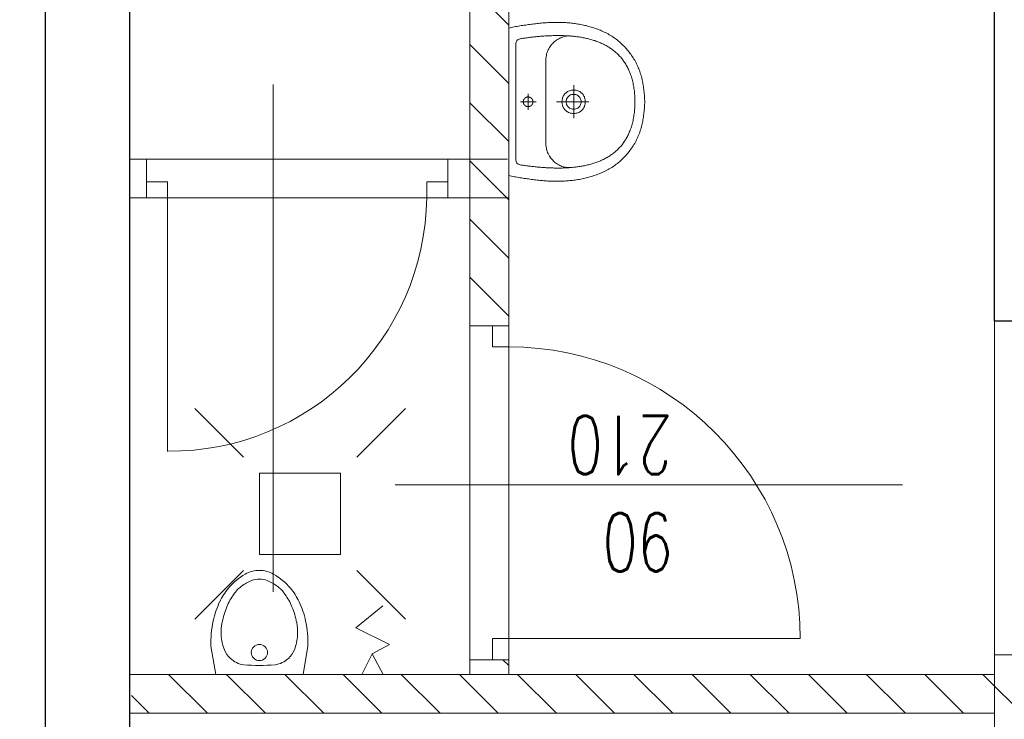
# Model space of a CAD drawing. Header units: millimetres. Extents: x -2948 to 78628, y 64669 to 215420.
# Tile 46 of 256: x 54957 to 55260, y 73378 to 73594. Entities that reach past the tile are written whole.
import ezdxf
from ezdxf.enums import TextEntityAlignment as Align

# ---------------------------------------------------------------- set-up
doc = ezdxf.new("R2010")
doc.units = ezdxf.units.MM
for name, color, linetype, lineweight in [('meble inst', 240, 'Continuous', 5), ('NOWE SCIANY', 3, 'Continuous', 13), ('OPIS', 2, 'Continuous', 13), ('POMOC', 1, 'Continuous', 13), ('WYMIAR', 5, 'Continuous', 13), ('WYPOSAZENIE_SANITARNE', 122, 'Continuous', 5), ('ŚCIANY', 7, 'Continuous', 30)]:
    doc.layers.add(name, color=color, linetype=linetype, lineweight=lineweight)
doc.styles.add('CP_ATTR', font='ROMANS.SHX')
doc.styles.add('style2', font='romans.shx', dxfattribs={"width": 0.7})
doc.dimstyles.new('100', dxfattribs={"dimscale": 80, "dimtxt": 0.2, "dimasz": 0.2, "dimexe": 1.25, "dimexo": 0.625, "dimgap": 0.05, "dimtad": 1, "dimdec": 0, "dimdsep": 46, "dimlunit": 6, "dimtxsty": 'style2', "dimblk1": 'TICK', "dimblk2": 'TICK', "dimsah": 1, "dimcen": 0.2, "dimse1": 1, "dimse2": 1, "dimclrd": 256, "dimclrt": 2, "dimadec": 0, "dimazin": 0, "dimtfac": 1, "dimtdec": 0, "dimtix": 1, "dimtmove": 1, "dimatfit": 0, "dimldrblk": 'DOTSMALL', "dimfxl": 1, "dimtolj": 1, "dimtzin": 0, "dimarcsym": 0})

# ---------------------------------------------------------------- blocks, each defined once
blk = doc.blocks.new('A$C172927FC')
at = {"layer": 'WYPOSAZENIE_SANITARNE'}
for p, q in [((-8.68, 35.29), (0.05, 33.82)), ((0.05, 33.82), (0.01, 6.84)), ((-8.68, 5.37), (0.02, 6.84))]:
    blk.add_line(p, q, dxfattribs=at)
at = {"layer": 'WYPOSAZENIE_SANITARNE', "extrusion": (0, 0, -1)}
for centre, major_axis, start_param, end_param in [((-9.98, 5.67), (-20.97, 20.97), 0.353831, 0.563601), ((-9.96, 5.65), (-20.98, 20.98), 0.563092, 0.828839), ((-14.38, 15.45), (-13.38, 13.38), 0.083366, 0.348876), ((-11.05, 6.71), (-18.11, 18.11), 0.393284, 0.589384), ((-12.86, 14.9), (12.19, 12.19), -0.97239, -0.742667), ((-12.8, 18.28), (-9.8, 9.8), 0.834211, 1.17158), ((-10.3, 24.35), (-5.16, 5.16), 1.168328, 1.614808), ((-14.06, 15.1), (-13.72, 13.72), 6.016495, 6.365606), ((-18.08, 18.91), (8.09, 8.09), 4.580174, 4.87766), ((-13.87, 13.28), (-13.06, 13.06), 0.157604, 0.398026), ((-10.77, 23.88), (5.63, 5.63), 0.040978, 0.620876), ((-23.17, 20.32), (6.29, 6.29), 3.928059, 4.443853), ((-17.18, 18.16), (-8.92, 8.92), 5.87072, 6.153939), ((-61.62, 20.32), (41.64, 41.64), 0.702899, 0.867788), ((-22.72, 20.34), (4.71, 4.71), 3.924544, 4.299004), ((-6.73, 20.33), (1.77, 1.77), 2.356194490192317, 8.639379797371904), ((-23.14, 20.37), (6.32, 6.32), 3.408761, 3.922462), ((-22.72, 20.31), (4.71, 4.71), 3.554869, 3.929329), ((-14.05, 25.58), (-13.73, 13.73), 4.629586, 4.978331), ((-17.18, 22.49), (8.92, 8.92), 3.27073, 3.553949), ((-10.77, 16.77), (5.63, 5.63), 0.949811, 1.529709), ((-18.08, 21.74), (8.09, 8.09), 2.976213, 3.273699), ((-13.87, 27.37), (-13.06, 13.06), 4.314254, 4.554676), ((-14.38, 25.22), (13.38, 13.38), 2.792384, 3.057777), ((-11.05, 33.94), (-18.11, 18.11), 4.122896, 4.318997), ((-12.8, 22.37), (9.8, 9.8), 1.969904, 2.307273), ((-10.3, 16.3), (5.16, 5.16), 1.526676, 1.973155), ((-9.97, 35.03), (-20.99, 20.99), 4.148711, 4.358191), ((-12.86, 25.75), (12.19, 12.19), 2.313354, 2.543077), ((-9.96, 35.02), (-20.98, 20.98), 3.883456, 4.149114)]:
    blk.add_ellipse(centre, major_axis=major_axis, ratio=1, start_param=start_param, end_param=end_param, dxfattribs=at)
blk = doc.blocks.new('2DHSN_724_5an68yu')
for p, q in [((-17.5, 17.51), (-32.5, 32.51)), ((17.5, 17.51), (32.5, 32.51)), ((-17.5, -17.51), (-32.5, -32.51)), ((17.5, -17.51), (32.5, -32.51))]:
    blk.add_line(p, q)
blk.add_lwpolyline([(-12.5, 12.5), (12.5, 12.5), (12.5, -12.5), (-12.5, -12.5)], close=True)
at = {"linetype": 'ByBlock', "style": 'CP_ATTR', "flags": 9}
for tag, p in [('NAME', (-9.19, -1.83)), ('FLOW', (-9.19, -1.83)), ('CHARACTER', (-9.19, -1.84)), ('NUMBER', (-9.19, -1.85)), ('TEMPERATURE', (-9.19, -1.85)), ('PRODUCT-TYPE', (-9.19, -1.86)), ('ORDER-NO', (-9.19, -1.87)), ('PN', (-9.18, -1.83)), ('OTHER', (-9.18, -1.83)), ('PRODUCER', (-9.17, -1.83)), ('ARTICLE', (-9.16, -1.83)), ('VOLTAGE', (-9.16, -1.85)), ('WEIGHT', (-9.15, -1.84)), ('GROUP', (-9.15, -1.85)), ('POWER', (-9.15, -1.87)), ('DN', (-9.14, -1.86))]:
    blk.add_attdef(tag, text='', height=0.00005, dxfattribs=at).set_placement(p, align=Align.MIDDLE_LEFT)
blk = doc.blocks.new('A$C17BC5D8D')
at = {"layer": 'WYPOSAZENIE_SANITARNE'}
blk.add_line((3.81, -7.43), (3.81, -7.43), dxfattribs=at)
for points in [[(-2.19, 13.82), (-2.19, -8.88), (-2.19, -31.68), (-1.76, -31.78), (-1.34, -31.87), (-0.91, -31.96), (-0.47, -32.04), (-0.04, -32.12), (0.4, -32.2), (0.84, -32.27), (1.28, -32.35), (1.73, -32.42), (2.17, -32.48), (2.61, -32.55), (3.06, -32.61), (3.5, -32.67), (3.94, -32.73), (4.39, -32.79), (4.83, -32.85), (5.26, -32.91), (5.7, -32.97), (6.13, -33.02), (6.56, -33.08), (6.98, -33.13), (7.4, -33.17), (7.82, -33.21), (8.24, -33.25), (8.67, -33.28), (9.09, -33.31), (9.51, -33.34), (9.93, -33.37), (10.36, -33.39), (10.78, -33.4), (11.2, -33.42), (11.63, -33.43), (12.05, -33.44), (12.47, -33.44), (12.9, -33.44), (13.32, -33.43), (13.74, -33.43), (14.17, -33.41), (14.59, -33.4), (15.01, -33.38), (15.43, -33.35), (15.86, -33.32), (16.28, -33.29), (16.7, -33.25), (17.12, -33.21), (17.54, -33.16), (17.96, -33.11), (18.37, -33.05), (18.79, -32.99), (19.21, -32.92), (19.62, -32.85), (20.04, -32.77), (20.45, -32.69), (20.87, -32.61), (21.28, -32.51), (21.69, -32.42), (22.1, -32.31), (22.51, -32.21), (22.91, -32.09), (23.32, -31.97), (23.72, -31.85), (24.13, -31.72), (24.53, -31.58), (24.93, -31.44), (25.33, -31.29), (25.72, -31.14), (26.12, -30.98), (26.51, -30.81), (26.9, -30.64), (26.9, -30.64), (27.31, -30.45), (27.7, -30.26), (28.1, -30.06), (28.48, -29.85), (28.86, -29.64), (29.24, -29.42), (29.61, -29.19), (29.97, -28.95), (30.33, -28.71), (30.68, -28.47), (31.02, -28.21), (31.36, -27.95), (31.7, -27.68), (32.03, -27.41), (32.35, -27.13), (32.66, -26.84), (32.97, -26.55), (33.28, -26.24), (33.58, -25.94), (33.87, -25.62), (34.16, -25.3), (34.44, -24.97), (34.72, -24.63), (34.99, -24.29), (35.26, -23.93), (35.52, -23.58), (35.77, -23.21), (36.02, -22.84), (36.27, -22.46), (36.49, -22.1), (36.71, -21.74), (36.92, -21.37), (37.12, -21), (37.31, -20.62), (37.5, -20.23), (37.67, -19.84), (37.84, -19.45), (38, -19.05), (38.15, -18.65), (38.29, -18.25), (38.43, -17.84), (38.56, -17.43), (38.68, -17.01), (38.79, -16.59), (38.9, -16.17), (39, -15.75), (39.1, -15.33), (39.18, -14.9), (39.27, -14.48), (39.34, -14.05), (39.41, -13.62), (39.47, -13.19), (39.53, -12.76), (39.58, -12.33), (39.63, -11.9), (39.67, -11.47), (39.71, -11.05), (39.74, -10.62), (39.77, -10.19), (39.79, -9.77), (39.8, -9.35), (39.82, -8.93), (39.82, -8.93), (39.8, -8.51), (39.79, -8.08), (39.77, -7.66), (39.74, -7.23), (39.71, -6.81), (39.67, -6.38), (39.63, -5.95), (39.58, -5.52), (39.53, -5.09), (39.47, -4.66), (39.41, -4.23), (39.34, -3.8), (39.27, -3.38), (39.18, -2.95), (39.1, -2.52), (39, -2.1), (38.9, -1.68), (38.79, -1.26), (38.68, -0.84), (38.56, -0.43), (38.43, -0.01), (38.29, 0.39), (38.15, 0.8), (38, 1.2), (37.84, 1.6), (37.67, 1.99), (37.5, 2.38), (37.31, 2.77), (37.12, 3.14), (36.92, 3.52), (36.71, 3.89), (36.49, 4.25), (36.27, 4.61), (36.27, 4.61), (36.02, 4.99), (35.77, 5.36), (35.52, 5.72), (35.26, 6.08), (34.99, 6.43), (34.72, 6.78), (34.44, 7.11), (34.16, 7.44), (33.87, 7.77), (33.58, 8.08), (33.28, 8.39), (32.97, 8.69), (32.66, 8.99), (32.35, 9.28), (32.03, 9.56), (31.7, 9.83), (31.36, 10.1), (31.02, 10.36), (30.68, 10.61), (30.33, 10.86), (29.97, 11.1), (29.61, 11.34), (29.24, 11.56), (28.86, 11.78), (28.48, 12), (28.1, 12.2), (27.7, 12.4), (27.31, 12.6), (26.9, 12.78), (26.9, 12.78), (26.51, 12.96), (26.12, 13.12), (25.72, 13.28), (25.33, 13.44), (24.93, 13.59), (24.53, 13.73), (24.13, 13.86), (23.72, 14), (23.32, 14.12), (22.91, 14.24), (22.51, 14.35), (22.1, 14.46), (21.69, 14.56), (21.28, 14.66), (20.87, 14.75), (20.45, 14.84), (20.04, 14.92), (19.62, 15), (19.21, 15.07), (18.79, 15.14), (18.37, 15.2), (17.96, 15.25), (17.54, 15.31), (17.12, 15.35), (16.7, 15.4), (16.28, 15.43), (15.86, 15.47), (15.43, 15.5), (15.01, 15.52), (14.59, 15.54), (14.17, 15.56), (13.74, 15.57), (13.32, 15.58), (12.9, 15.59), (12.47, 15.59), (12.05, 15.58), (11.63, 15.58), (11.2, 15.57), (10.78, 15.55), (10.36, 15.53), (9.93, 15.51), (9.51, 15.49), (9.09, 15.46), (8.67, 15.43), (8.24, 15.4), (7.82, 15.36), (7.4, 15.32), (6.98, 15.27), (6.56, 15.23), (6.56, 15.23), (6.13, 15.17), (5.7, 15.11), (5.26, 15.06), (4.83, 15), (4.39, 14.94), (3.94, 14.88), (3.5, 14.82), (3.06, 14.76), (2.61, 14.69), (2.17, 14.63), (1.73, 14.56), (1.28, 14.49), (0.84, 14.42), (0.4, 14.34), (-0.04, 14.27), (-0.47, 14.18), (-0.91, 14.1), (-1.34, 14.01), (-1.76, 13.92)], [(36.8, -8.93), (36.8, -8.44), (36.78, -7.96), (36.76, -7.49), (36.73, -7.02), (36.7, -6.57), (36.66, -6.12), (36.61, -5.67), (36.56, -5.24), (36.5, -4.81), (36.44, -4.38), (36.37, -3.97), (36.29, -3.56), (36.21, -3.16), (36.12, -2.76), (36.02, -2.38), (35.92, -1.99), (35.81, -1.62), (35.7, -1.25), (35.59, -0.89), (35.46, -0.53), (35.33, -0.19), (35.2, 0.16), (35.06, 0.49), (34.92, 0.82), (34.77, 1.15), (34.61, 1.47), (34.45, 1.78), (34.29, 2.08), (34.12, 2.38), (33.95, 2.68), (33.77, 2.96), (33.58, 3.25), (33.4, 3.52), (33.2, 3.79), (33.01, 4.06), (32.8, 4.32), (32.6, 4.57), (32.39, 4.82), (32.17, 5.06), (31.95, 5.3), (31.73, 5.53), (31.5, 5.75), (31.27, 5.98), (31.04, 6.19), (30.8, 6.4), (30.56, 6.61), (30.31, 6.81), (30.06, 7), (29.81, 7.19), (29.55, 7.38), (29.29, 7.56), (29.02, 7.74), (28.76, 7.91), (28.49, 8.07), (28.21, 8.24), (27.93, 8.39), (27.65, 8.54), (27.37, 8.69), (27.09, 8.84), (26.8, 8.98), (26.5, 9.11), (26.21, 9.24), (25.91, 9.37), (25.61, 9.49), (25.31, 9.61), (25.01, 9.72), (24.7, 9.83), (24.39, 9.94), (24.08, 10.04), (23.76, 10.14), (23.45, 10.23), (23.13, 10.32), (22.81, 10.41), (22.48, 10.49), (22.16, 10.57), (21.83, 10.64), (21.5, 10.72), (21.17, 10.78), (20.84, 10.85), (20.51, 10.91), (20.18, 10.97), (19.84, 11.02), (19.5, 11.08), (19.16, 11.12), (18.82, 11.17), (18.48, 11.21), (18.14, 11.25), (17.8, 11.29), (17.45, 11.32), (17.11, 11.35), (16.76, 11.38), (16.41, 11.4), (16.06, 11.43), (15.72, 11.45), (15.37, 11.46), (15.02, 11.48), (14.67, 11.49), (14.32, 11.5), (13.97, 11.51), (13.61, 11.51), (13.26, 11.51), (12.91, 11.51), (12.56, 11.51), (12.21, 11.51), (11.86, 11.5), (11.5, 11.49), (11.15, 11.48), (10.8, 11.47), (10.45, 11.45), (10.1, 11.44), (9.75, 11.42), (9.4, 11.4), (9.05, 11.38), (8.7, 11.36), (8.36, 11.33), (8.01, 11.31), (7.66, 11.28), (7.32, 11.25), (6.97, 11.22), (6.63, 11.19), (6.29, 11.15), (5.95, 11.12), (5.61, 11.08), (5.27, 11.05), (4.93, 11.01), (4.6, 10.97), (4.26, 10.93), (3.93, 10.89), (3.6, 10.85), (3.27, 10.8), (2.94, 10.76), (2.61, 10.72), (2.29, 10.67), (1.97, 10.63), (1.65, 10.58), (1.33, 10.53), (1.33, 10.53), (0.77, 10.3), (0.38, 9.98), (0.13, 9.53), (0.01, 8.93), (-0.01, -8.93), (0.01, -26.78), (0.13, -27.38), (0.38, -27.83), (0.77, -28.16), (1.33, -28.39), (1.65, -28.43), (1.97, -28.48), (2.29, -28.52), (2.61, -28.57), (2.94, -28.61), (3.27, -28.66), (3.6, -28.7), (3.93, -28.74), (4.26, -28.78), (4.6, -28.82), (4.93, -28.86), (5.27, -28.9), (5.61, -28.93), (5.95, -28.97), (6.29, -29.01), (6.63, -29.04), (6.97, -29.07), (7.32, -29.1), (7.66, -29.13), (8.01, -29.16), (8.36, -29.18), (8.7, -29.21), (9.05, -29.23), (9.4, -29.25), (9.75, -29.27), (10.1, -29.29), (10.45, -29.31), (10.8, -29.32), (11.15, -29.33), (11.5, -29.34), (11.86, -29.35), (12.21, -29.36), (12.56, -29.36), (12.91, -29.37), (13.26, -29.37), (13.61, -29.36), (13.97, -29.36), (14.32, -29.35), (14.67, -29.34), (15.02, -29.33), (15.37, -29.32), (15.72, -29.3), (16.06, -29.28), (16.41, -29.26), (16.76, -29.23), (17.11, -29.2), (17.45, -29.17), (17.8, -29.14), (18.14, -29.1), (18.48, -29.07), (18.82, -29.02), (19.16, -28.98), (19.5, -28.93), (19.84, -28.88), (20.18, -28.82), (20.51, -28.76), (20.84, -28.7), (21.17, -28.64), (21.5, -28.57), (21.83, -28.5), (22.16, -28.42), (22.48, -28.34), (22.81, -28.26), (23.13, -28.17), (23.45, -28.08), (23.76, -27.99), (24.08, -27.89), (24.39, -27.79), (24.7, -27.68), (25.01, -27.57), (25.31, -27.46), (25.61, -27.34), (25.91, -27.22), (26.21, -27.09), (26.5, -26.96), (26.8, -26.83), (27.09, -26.69), (27.37, -26.55), (27.65, -26.4), (27.93, -26.25), (28.21, -26.09), (28.49, -25.93), (28.76, -25.76), (29.02, -25.59), (29.29, -25.41), (29.55, -25.23), (29.81, -25.05), (30.06, -24.86), (30.31, -24.66), (30.56, -24.46), (30.8, -24.26), (31.04, -24.04), (31.27, -23.83), (31.5, -23.61), (31.73, -23.38), (31.95, -23.15), (32.17, -22.91), (32.39, -22.67), (32.6, -22.42), (32.8, -22.17), (33.01, -21.91), (33.2, -21.64), (33.4, -21.37), (33.58, -21.1), (33.77, -20.82), (33.95, -20.53), (34.12, -20.24), (34.29, -19.94), (34.45, -19.63), (34.61, -19.32), (34.77, -19), (34.92, -18.68), (35.06, -18.35), (35.2, -18.01), (35.33, -17.67), (35.46, -17.32), (35.59, -16.96), (35.7, -16.6), (35.81, -16.23), (35.92, -15.86), (36.02, -15.48), (36.12, -15.09), (36.21, -14.69), (36.29, -14.29), (36.37, -13.88), (36.44, -13.47), (36.5, -13.05), (36.56, -12.62), (36.61, -12.18), (36.66, -11.74), (36.7, -11.29), (36.73, -10.83), (36.76, -10.36), (36.78, -9.89), (36.8, -9.41), (36.8, -8.93)], [(17.86, -5.33), (18.22, -5.34), (18.57, -5.38), (18.89, -5.45), (19.19, -5.54), (19.47, -5.65), (19.74, -5.79), (19.99, -5.94), (20.21, -6.11), (20.42, -6.3), (20.61, -6.5), (20.78, -6.72), (20.93, -6.95), (21.06, -7.19), (21.18, -7.44), (21.27, -7.7), (21.35, -7.97), (21.41, -8.24), (21.44, -8.51), (21.46, -8.79), (21.46, -9.07), (21.44, -9.34), (21.41, -9.62), (21.35, -9.89), (21.27, -10.15), (21.18, -10.41), (21.06, -10.66), (20.93, -10.9), (20.78, -11.13), (20.61, -11.35), (20.42, -11.55), (20.21, -11.74), (19.98, -11.91), (19.74, -12.07), (19.47, -12.2), (19.19, -12.31), (18.89, -12.41), (18.56, -12.47), (18.22, -12.51), (17.86, -12.53), (17.5, -12.51), (17.16, -12.47), (16.84, -12.41), (16.54, -12.31), (16.25, -12.2), (15.99, -12.07), (15.74, -11.91), (15.52, -11.74), (15.31, -11.55), (15.12, -11.35), (14.95, -11.13), (14.8, -10.9), (14.66, -10.66), (14.55, -10.41), (14.46, -10.15), (14.38, -9.88), (14.32, -9.61), (14.28, -9.34), (14.27, -9.06), (14.27, -8.79), (14.28, -8.51), (14.32, -8.24), (14.38, -7.97), (14.46, -7.7), (14.55, -7.44), (14.66, -7.19), (14.8, -6.95), (14.95, -6.72), (15.12, -6.5), (15.31, -6.3), (15.52, -6.11), (15.74, -5.94), (15.99, -5.79), (16.25, -5.65), (16.54, -5.54), (16.84, -5.45), (17.16, -5.38), (17.5, -5.34), (17.86, -5.33)], [(3.81, -7.43), (3.79, -7.43), (3.77, -7.43), (3.75, -7.43), (3.73, -7.43), (3.71, -7.43), (3.69, -7.43), (3.67, -7.43), (3.64, -7.44), (3.62, -7.44), (3.6, -7.44), (3.58, -7.44), (3.56, -7.45), (3.54, -7.45), (3.52, -7.46), (3.5, -7.46), (3.48, -7.46), (3.46, -7.47), (3.44, -7.47), (3.42, -7.48), (3.39, -7.49), (3.37, -7.49), (3.35, -7.5), (3.33, -7.5), (3.31, -7.51), (3.29, -7.52), (3.27, -7.53), (3.25, -7.53), (3.23, -7.54), (3.22, -7.55), (3.2, -7.56), (3.18, -7.57), (3.16, -7.58), (3.14, -7.59), (3.12, -7.6), (3.1, -7.61), (3.08, -7.62), (3.06, -7.63), (3.05, -7.64), (3.03, -7.65), (3.01, -7.66), (2.99, -7.67), (2.97, -7.68), (2.96, -7.69), (2.94, -7.71), (2.92, -7.72), (2.9, -7.73), (2.89, -7.75), (2.87, -7.76), (2.85, -7.77), (2.84, -7.79), (2.82, -7.8), (2.81, -7.81), (2.79, -7.83), (2.78, -7.84), (2.76, -7.86), (2.75, -7.87), (2.73, -7.89), (2.72, -7.9), (2.7, -7.92), (2.69, -7.93), (2.67, -7.95), (2.66, -7.97), (2.65, -7.98), (2.63, -8), (2.62, -8.02), (2.61, -8.03), (2.59, -8.05), (2.58, -8.07), (2.57, -8.08), (2.56, -8.1), (2.55, -8.12), (2.54, -8.14), (2.52, -8.16), (2.51, -8.17), (2.5, -8.19), (2.49, -8.21), (2.48, -8.23), (2.47, -8.25), (2.46, -8.27), (2.45, -8.29), (2.45, -8.31), (2.44, -8.33), (2.43, -8.35), (2.42, -8.37), (2.41, -8.39), (2.41, -8.41), (2.4, -8.43), (2.39, -8.45), (2.38, -8.47), (2.38, -8.49), (2.37, -8.51), (2.37, -8.53), (2.36, -8.55), (2.36, -8.57), (2.35, -8.59), (2.35, -8.61), (2.34, -8.63), (2.34, -8.65), (2.33, -8.67), (2.33, -8.69), (2.33, -8.71), (2.32, -8.73), (2.32, -8.76), (2.32, -8.78), (2.32, -8.8), (2.32, -8.82), (2.31, -8.84), (2.31, -8.86), (2.31, -8.88), (2.31, -8.9), (2.31, -8.92), (2.31, -8.95), (2.31, -8.97), (2.31, -8.99), (2.31, -9.01), (2.32, -9.03), (2.32, -9.05), (2.32, -9.07), (2.32, -9.09), (2.32, -9.12), (2.33, -9.14), (2.33, -9.16), (2.33, -9.18), (2.34, -9.2), (2.34, -9.22), (2.35, -9.24), (2.35, -9.26), (2.35, -9.28), (2.36, -9.3), (2.37, -9.32), (2.37, -9.34), (2.38, -9.36), (2.38, -9.38), (2.39, -9.4), (2.4, -9.42), (2.4, -9.44), (2.41, -9.46), (2.42, -9.48), (2.43, -9.5), (2.44, -9.52), (2.44, -9.54), (2.45, -9.56), (2.46, -9.58), (2.47, -9.6), (2.48, -9.62), (2.49, -9.64), (2.5, -9.66), (2.51, -9.67), (2.52, -9.69), (2.53, -9.71), (2.54, -9.73), (2.56, -9.75), (2.57, -9.77), (2.58, -9.78), (2.59, -9.8), (2.6, -9.82), (2.62, -9.83), (2.63, -9.85), (2.64, -9.87), (2.66, -9.88), (2.67, -9.9), (2.68, -9.92), (2.7, -9.93), (2.71, -9.95), (2.73, -9.96), (2.74, -9.98), (2.76, -9.99), (2.77, -10.01), (2.79, -10.02), (2.8, -10.04), (2.82, -10.05), (2.84, -10.07), (2.85, -10.08), (2.87, -10.09), (2.88, -10.11), (2.9, -10.12), (2.92, -10.13), (2.94, -10.14), (2.95, -10.16), (2.97, -10.17), (2.99, -10.18), (3.01, -10.19), (3.02, -10.2), (3.04, -10.21), (3.06, -10.22), (3.08, -10.24), (3.1, -10.25), (3.12, -10.26), (3.13, -10.27), (3.15, -10.27), (3.17, -10.28), (3.19, -10.29), (3.21, -10.3), (3.23, -10.31), (3.25, -10.32), (3.27, -10.33), (3.29, -10.33), (3.31, -10.34), (3.33, -10.35), (3.35, -10.35), (3.37, -10.36), (3.39, -10.37), (3.41, -10.37), (3.43, -10.38), (3.45, -10.38), (3.47, -10.39), (3.49, -10.39), (3.51, -10.4), (3.54, -10.4), (3.56, -10.4), (3.58, -10.41), (3.6, -10.41), (3.62, -10.41), (3.64, -10.42), (3.66, -10.42), (3.68, -10.42), (3.7, -10.42), (3.73, -10.42), (3.75, -10.43), (3.77, -10.43), (3.79, -10.43), (3.81, -10.43), (3.83, -10.43), (3.85, -10.43), (3.87, -10.43), (3.9, -10.42), (3.92, -10.42), (3.94, -10.42), (3.96, -10.42), (3.98, -10.42), (4, -10.41), (4.02, -10.41), (4.04, -10.41), (4.06, -10.41), (4.08, -10.4), (4.11, -10.4), (4.13, -10.39), (4.15, -10.39), (4.17, -10.38), (4.19, -10.38), (4.21, -10.37), (4.23, -10.37), (4.25, -10.36), (4.27, -10.36), (4.29, -10.35), (4.31, -10.34), (4.33, -10.33), (4.35, -10.33), (4.37, -10.32), (4.39, -10.31), (4.41, -10.3), (4.43, -10.29), (4.45, -10.29), (4.47, -10.28), (4.49, -10.27), (4.5, -10.26), (4.52, -10.25), (4.54, -10.24), (4.56, -10.23), (4.58, -10.22), (4.6, -10.2), (4.61, -10.19), (4.63, -10.18), (4.65, -10.17), (4.67, -10.16), (4.69, -10.15), (4.7, -10.13), (4.72, -10.12), (4.74, -10.11), (4.75, -10.09), (4.77, -10.08), (4.79, -10.07), (4.8, -10.05), (4.82, -10.04), (4.83, -10.03), (4.85, -10.01), (4.86, -10), (4.88, -9.98), (4.89, -9.97), (4.91, -9.95), (4.92, -9.93), (4.94, -9.92), (4.95, -9.9), (4.96, -9.89), (4.98, -9.87), (4.99, -9.85), (5, -9.84), (5.02, -9.82), (5.03, -9.8), (5.04, -9.79), (5.05, -9.77), (5.07, -9.75), (5.08, -9.73), (5.09, -9.71), (5.1, -9.7), (5.11, -9.68), (5.12, -9.66), (5.13, -9.64), (5.14, -9.62), (5.15, -9.6), (5.16, -9.58), (5.17, -9.57), (5.18, -9.55), (5.19, -9.53), (5.2, -9.51), (5.2, -9.49), (5.21, -9.47), (5.22, -9.45), (5.23, -9.43), (5.23, -9.41), (5.24, -9.39), (5.25, -9.37), (5.25, -9.35), (5.26, -9.33), (5.26, -9.31), (5.27, -9.29), (5.27, -9.27), (5.28, -9.24), (5.28, -9.22), (5.29, -9.2), (5.29, -9.18), (5.29, -9.16), (5.3, -9.14), (5.3, -9.12), (5.3, -9.1), (5.3, -9.08), (5.31, -9.06), (5.31, -9.03), (5.31, -9.01), (5.31, -8.99), (5.31, -8.97), (5.31, -8.95), (5.31, -8.93), (5.31, -8.91), (5.31, -8.89), (5.31, -8.86), (5.31, -8.84), (5.31, -8.82), (5.31, -8.8), (5.31, -8.78), (5.3, -8.76), (5.3, -8.74), (5.3, -8.72), (5.29, -8.7), (5.29, -8.67), (5.29, -8.65), (5.28, -8.63), (5.28, -8.61), (5.27, -8.59), (5.27, -8.57), (5.26, -8.55), (5.26, -8.53), (5.25, -8.51), (5.25, -8.49), (5.24, -8.47), (5.23, -8.45), (5.23, -8.43), (5.22, -8.41), (5.21, -8.39), (5.2, -8.37), (5.2, -8.35), (5.19, -8.33), (5.18, -8.31), (5.17, -8.29), (5.16, -8.27), (5.15, -8.25), (5.14, -8.23), (5.13, -8.22), (5.12, -8.2), (5.11, -8.18), (5.1, -8.16), (5.09, -8.14), (5.08, -8.12), (5.07, -8.11), (5.06, -8.09), (5.04, -8.07), (5.03, -8.05), (5.02, -8.04), (5.01, -8.02), (4.99, -8), (4.98, -7.99), (4.97, -7.97), (4.95, -7.95), (4.94, -7.94), (4.93, -7.92), (4.91, -7.91), (4.9, -7.89), (4.88, -7.87), (4.87, -7.86), (4.85, -7.84), (4.84, -7.83), (4.82, -7.82), (4.8, -7.8), (4.79, -7.79), (4.77, -7.77), (4.76, -7.76), (4.74, -7.75), (4.72, -7.73), (4.71, -7.72), (4.69, -7.71), (4.67, -7.7), (4.65, -7.68), (4.64, -7.67), (4.62, -7.66), (4.6, -7.65), (4.58, -7.64), (4.56, -7.63), (4.55, -7.62), (4.53, -7.61), (4.51, -7.6), (4.49, -7.59), (4.47, -7.58), (4.45, -7.57), (4.43, -7.56), (4.41, -7.55), (4.39, -7.54), (4.37, -7.54), (4.35, -7.53), (4.33, -7.52), (4.31, -7.51), (4.29, -7.51), (4.27, -7.5), (4.25, -7.49), (4.23, -7.49), (4.21, -7.48), (4.19, -7.48), (4.17, -7.47), (4.15, -7.47), (4.13, -7.46), (4.11, -7.46), (4.09, -7.45), (4.07, -7.45), (4.05, -7.44), (4.03, -7.44), (4, -7.44), (3.98, -7.44), (3.96, -7.43), (3.94, -7.43), (3.92, -7.43), (3.9, -7.43), (3.88, -7.43), (3.86, -7.43), (3.84, -7.43), (3.81, -7.43)], [(17.86, -6.63), (18.23, -6.65), (18.57, -6.72), (18.87, -6.82), (19.14, -6.97), (19.38, -7.14), (19.59, -7.35), (19.77, -7.57), (19.91, -7.82), (20.02, -8.08), (20.1, -8.36), (20.15, -8.64), (20.16, -8.93), (20.15, -9.21), (20.1, -9.5), (20.02, -9.77), (19.91, -10.03), (19.76, -10.28), (19.59, -10.51), (19.38, -10.71), (19.14, -10.89), (18.87, -11.03), (18.57, -11.14), (18.23, -11.2), (17.86, -11.23), (17.5, -11.2), (17.16, -11.14), (16.86, -11.03), (16.59, -10.89), (16.35, -10.71), (16.14, -10.51), (15.96, -10.28), (15.82, -10.03), (15.71, -9.77), (15.63, -9.5), (15.58, -9.21), (15.56, -8.93), (15.58, -8.64), (15.63, -8.36), (15.71, -8.08), (15.82, -7.82), (15.96, -7.57), (16.14, -7.35), (16.35, -7.14), (16.59, -6.97), (16.86, -6.82), (17.16, -6.72), (17.5, -6.65), (17.86, -6.63)]]:
    blk.add_lwpolyline(points, close=True, dxfattribs=at)
for points in [[(16.87, 11.37), (16.57, 11.39), (16.26, 11.39), (15.94, 11.38), (15.62, 11.34), (15.28, 11.28), (14.95, 11.2), (14.61, 11.1), (14.27, 10.99), (13.93, 10.85), (13.6, 10.7), (13.26, 10.52), (12.93, 10.33), (12.61, 10.12), (12.29, 9.89), (11.98, 9.65), (11.68, 9.38), (11.4, 9.1), (11.12, 8.81), (10.86, 8.49), (10.62, 8.16), (10.39, 7.81), (10.18, 7.45), (9.99, 7.07), (9.82, 6.67), (9.67, 6.26), (9.54, 5.83), (9.45, 5.39), (9.37, 4.93), (9.33, 4.46), (9.31, 3.97)], [(9.31, 3.97), (9.31, -8.93), (9.31, -21.83)], [(17.89, -3.84), (17.89, -14.02)], [(6.34, -8.93), (1.5, -8.93)], [(3.81, -11.36), (3.81, -6.49)], [(22.54, -8.93), (12.53, -8.93)], [(9.31, -21.83), (9.33, -22.31), (9.37, -22.78), (9.45, -23.24), (9.54, -23.68), (9.67, -24.11), (9.82, -24.52), (9.99, -24.92), (10.18, -25.3), (10.39, -25.66), (10.62, -26.01), (10.86, -26.34), (11.12, -26.66), (11.4, -26.96), (11.68, -27.24), (11.98, -27.5), (12.29, -27.75), (12.61, -27.97), (12.93, -28.18), (13.26, -28.38), (13.6, -28.55), (13.93, -28.7), (14.27, -28.84), (14.61, -28.96), (14.95, -29.05), (15.28, -29.13), (15.62, -29.19), (15.94, -29.23), (16.26, -29.25), (16.57, -29.24), (16.87, -29.22)]]:
    blk.add_lwpolyline(points, dxfattribs=at)
blk = doc.blocks.new('TICK')
at = {"color": 5}
for p, q in [((0, -0.75), (0, 0.75)), ((-1, 0), (1, 0))]:
    blk.add_line(p, q, dxfattribs=at)
at = {"const_width": 0.1}
blk.add_lwpolyline([(-0.354, -0.354), (0.354, 0.354)], dxfattribs=at)
blk = doc.blocks.new('*D1102')
at = {"layer": 'Defpoints', "color": 0, "ltscale": 2, "transparency": 16777216}
for p in [(54277.68, 73379.64), (54990.49, 73379.64), (55000.89, 72938.64)]:
    blk.add_point(p, dxfattribs=at)
at = {"layer": 'WYMIAR', "lineweight": -2, "ltscale": 2, "transparency": 16777216}
blk.add_line((54277.68, 72954.64), (54277.68, 73363.64), dxfattribs=at)
at = {"layer": 'WYMIAR', "lineweight": -2, "ltscale": 2, "transparency": 16777216, "xscale": 16, "yscale": 16, "zscale": 16}
for p, rotation in [((54277.68, 73379.64), 90), ((54277.68, 72938.64), 270)]:
    blk.add_blockref('TICK', p, dxfattribs=dict(at, rotation=rotation))
at = {"layer": 'WYMIAR', "color": 2, "ltscale": 2, "transparency": 16777216, "insert": (54265.68, 73159.14), "char_height": 16, "attachment_point": 5, "rotation": 90, "style": 'style2'}
blk.add_mtext('\\A1;441', dxfattribs=at)
blk = doc.blocks.new('_DotSmall')
at = {"layer": 'OPIS', "color": 0, "const_width": 0.5}
blk.add_lwpolyline([(-0.0625, 0, 1), (0.0625, 0, 1)], format="xyb", close=True, dxfattribs=at)
blk = doc.blocks.new('*D1121')
at = {"layer": 'Defpoints', "color": 0, "ltscale": 2, "transparency": 16777216}
for p in [(54277.68, 73391.64), (54990.49, 73391.64), (54990.49, 73379.64)]:
    blk.add_point(p, dxfattribs=at)
at = {"layer": 'WYMIAR', "lineweight": -2, "ltscale": 2, "transparency": 16777216}
for p, q in [((54277.68, 73407.64), (54277.68, 73423.64)), ((54277.68, 73379.64), (54277.68, 73391.64)), ((54277.68, 73363.64), (54277.68, 73347.64))]:
    blk.add_line(p, q, dxfattribs=at)
at = {"layer": 'WYMIAR', "lineweight": -2, "ltscale": 2, "transparency": 16777216, "xscale": 16, "yscale": 16, "zscale": 16}
for p, rotation in [((54277.68, 73391.64), 270), ((54277.68, 73379.64), 90)]:
    blk.add_blockref('TICK', p, dxfattribs=dict(at, rotation=rotation))
at = {"layer": 'WYMIAR', "color": 2, "ltscale": 2, "transparency": 16777216, "insert": (54265.68, 73385.64), "char_height": 16, "attachment_point": 5, "rotation": 90, "style": 'style2'}
blk.add_mtext('\\A1;12', dxfattribs=at)
blk = doc.blocks.new('*D1122')
at = {"layer": 'Defpoints', "color": 0, "ltscale": 2, "transparency": 16777216}
for p in [(54277.68, 73538.64), (54990.49, 73538.64), (54990.49, 73391.64)]:
    blk.add_point(p, dxfattribs=at)
at = {"layer": 'WYMIAR', "lineweight": -2, "ltscale": 2, "transparency": 16777216}
blk.add_line((54277.68, 73407.64), (54277.68, 73522.64), dxfattribs=at)
at = {"layer": 'WYMIAR', "lineweight": -2, "ltscale": 2, "transparency": 16777216, "xscale": 16, "yscale": 16, "zscale": 16}
for p, rotation in [((54277.68, 73538.64), 90), ((54277.68, 73391.64), 270)]:
    blk.add_blockref('TICK', p, dxfattribs=dict(at, rotation=rotation))
at = {"layer": 'WYMIAR', "color": 2, "ltscale": 2, "transparency": 16777216, "insert": (54265.68, 73465.14), "char_height": 16, "attachment_point": 5, "rotation": 90, "style": 'style2'}
blk.add_mtext('\\A1;147', dxfattribs=at)
blk = doc.blocks.new('*D1124')
at = {"layer": 'Defpoints', "color": 0, "ltscale": 2, "transparency": 16777216}
for p in [(54277.68, 73675.64), (54990.49, 73675.64), (54990.49, 73550.64)]:
    blk.add_point(p, dxfattribs=at)
at = {"layer": 'WYMIAR', "lineweight": -2, "ltscale": 2, "transparency": 16777216}
blk.add_line((54277.68, 73566.64), (54277.68, 73659.64), dxfattribs=at)
at = {"layer": 'WYMIAR', "lineweight": -2, "ltscale": 2, "transparency": 16777216, "xscale": 16, "yscale": 16, "zscale": 16}
for p, rotation in [((54277.68, 73675.64), 90), ((54277.68, 73550.64), 270)]:
    blk.add_blockref('TICK', p, dxfattribs=dict(at, rotation=rotation))
at = {"layer": 'WYMIAR', "color": 2, "ltscale": 2, "transparency": 16777216, "insert": (54265.68, 73613.14), "char_height": 16, "attachment_point": 5, "rotation": 90, "style": 'style2'}
blk.add_mtext('\\A1;125', dxfattribs=at)
blk = doc.blocks.new('*D1125')
at = {"layer": 'Defpoints', "color": 0, "ltscale": 2, "transparency": 16777216}
for p in [(54277.68, 73550.64), (54990.49, 73550.64), (54990.49, 73538.64)]:
    blk.add_point(p, dxfattribs=at)
at = {"layer": 'WYMIAR', "lineweight": -2, "ltscale": 2, "transparency": 16777216}
for p, q in [((54277.68, 73566.64), (54277.68, 73582.64)), ((54277.68, 73538.64), (54277.68, 73550.64)), ((54277.68, 73522.64), (54277.68, 73506.64))]:
    blk.add_line(p, q, dxfattribs=at)
at = {"layer": 'WYMIAR', "lineweight": -2, "ltscale": 2, "transparency": 16777216, "xscale": 16, "yscale": 16, "zscale": 16}
for p, rotation in [((54277.68, 73550.64), 270), ((54277.68, 73538.64), 90)]:
    blk.add_blockref('TICK', p, dxfattribs=dict(at, rotation=rotation))
at = {"layer": 'WYMIAR', "color": 2, "ltscale": 2, "transparency": 16777216, "insert": (54265.68, 73544.64), "char_height": 16, "attachment_point": 5, "rotation": 90, "style": 'style2'}
blk.add_mtext('\\A1;12', dxfattribs=at)

msp = doc.modelspace()

# ---------------------------------------------------------------- hatches: boundary and pattern name
at = {"layer": 'NOWE SCIANY', "ltscale": 2, "true_color": 0x33a319, "transparency": 33554687}
h = msp.add_hatch(dxfattribs=at)
h.set_pattern_fill('ANSI31', color=84, scale=4)
h.set_pattern_definition([(135, (17963.265, -27595.734), (-8.9802561, -8.9802561), [])])
h.paths.add_polyline_path([(54990.99, 73391.64), (54990.99, 73379.64), (55257.99, 73379.64), (55257.99, 73391.64)])
h.paths.add_polyline_path([(55095.47, 73396.17), (55095.47, 73391.64), (55107.47, 73391.64), (55107.47, 73396.17)])
h.paths.add_polyline_path([(55095.47, 73538.64), (55095.47, 73499.17), (55107.47, 73499.17), (55107.47, 73538.64)])
h.paths.add_polyline_path([(55095.47, 73550.64), (55095.47, 73538.64), (55107.47, 73538.64), (55107.47, 73550.64)])
h.paths.add_polyline_path([(55095.47, 73675.64), (55095.47, 73554.73), (55095.47, 73550.64), (55107.47, 73550.64), (55107.47, 73599.73), (55107.47, 73675.64)])
h.paths.add_polyline_path([(55095.47, 73687.64), (55095.47, 73675.64), (55107.47, 73675.64), (55107.47, 73687.64)])
h.paths.add_polyline_path([(55107.47, 73687.64), (55107.47, 73675.64), (55157.47, 73675.64), (55257.99, 73675.64), (55257.99, 73687.64)])
h.paths.add_polyline_path([(54990.99, 73687.64), (54990.99, 73675.64), (55095.47, 73675.64), (55095.47, 73687.64)])
h.paths.add_polyline_path([(55081.93, 73824.64), (54990.99, 73824.64), (54990.99, 73812.64), (55095.99, 73812.64), (55113.14, 73812.64), (55257.99, 73812.64), (55257.99, 73824.64)])
h.paths.add_polyline_path([(55095.99, 73812.64), (55095.99, 73794.73), (55107.99, 73794.73), (55107.99, 73812.64)])
h.paths.add_polyline_path([(55095.99, 73691.73), (55095.99, 73687.64), (55107.99, 73687.64), (55107.99, 73691.73)])
h.paths.add_polyline_path([(55257.99, 73397.64), (55257.99, 73290.64), (55298.99, 73290.64), (55298.99, 73397.64)])
h.paths.add_polyline_path([(55257.99, 73902.64), (55257.99, 73796.1), (55298.99, 73796.1), (55298.99, 73902.64)])

# ---------------------------------------------------------------- linework, layer by layer
at = {"layer": 'meble inst', "lineweight": 5, "ltscale": 0.02}
for p, q in [((55060.3, 73405.96), (55068.64, 73412.81)), ((55070.72, 73400.87), (55060.3, 73405.96)), ((55065.35, 73397.99), (55070.72, 73400.87)), ((55062.12, 73391.64), (55065.35, 73397.99)), ((55065.35, 73397.99), (55068.75, 73391.64))]:
    msp.add_line(p, q, dxfattribs=at)
at = {"layer": 'NOWE SCIANY'}
for p, q in [((55002.17, 73543.64), (54995.67, 73543.64)), ((55002.17, 73538.64), (55002.17, 73543.64)), ((55082.18, 73538.64), (55082.18, 73543.64)), ((55088.68, 73543.64), (55082.18, 73543.64)), ((55082.18, 73538.64), (55082.18, 73543.64)), ((55088.68, 73543.64), (55082.18, 73543.64)), ((55002.67, 73538.64), (55009.17, 73538.64)), ((55102.47, 73492.67), (55102.47, 73499.17)), ((55107.47, 73492.67), (55102.47, 73492.67)), ((55229.04, 73450.08), (55072.47, 73450.08)), ((55107.47, 73402.67), (55102.47, 73402.67)), ((55102.47, 73396.17), (55102.47, 73402.67))]:
    msp.add_line(p, q, dxfattribs=at)
at = {"layer": 'NOWE SCIANY', "ltscale": 2}
msp.add_line((55037.67, 73538.64), (54990.49, 73538.64), dxfattribs=at)
at = {"layer": 'NOWE SCIANY', "color": 12, "ltscale": 2, "true_color": 0xdb0000}
for p, q in [((55002.17, 73538.64), (55002.17, 73460.37)), ((55107.47, 73402.67), (55197.47, 73402.67))]:
    msp.add_line(p, q, dxfattribs=at)
at = {"layer": 'NOWE SCIANY', "ltscale": 2}
for points in [[(55095.47, 73687.64), (55095.47, 73391.64)], [(55094.97, 73550.64), (54990.49, 73550.64), (54990.49, 73538.64), (55107.47, 73538.64)], [(55257.49, 73379.64), (55257.49, 73391.64), (54990.49, 73391.64)], [(55207.49, 73391.64), (55201.49, 73391.64)], [(55257.49, 73379.64), (54990.49, 73379.64)], [(55195.49, 73379.64), (55195.49, 73379.64), (55195.49, 73379.64)]]:
    msp.add_lwpolyline(points, dxfattribs=at)
at = {"layer": 'NOWE SCIANY'}
for points in [[(55107.47, 73687.64), (55107.47, 73391.64)], [(55095.47, 73675.64), (55095.47, 73554.73)], [(55107.47, 73538.64), (55107.47, 73675.64)], [(55107.47, 73608.64), (55107.47, 73538.64)], [(55107.12, 73550.64), (54990.49, 73550.64)], [(54995.67, 73538.64), (54995.67, 73550.64)], [(54995.67, 73542.64), (54995.67, 73538.64), (54995.67, 73550.64)], [(55088.68, 73538.64), (55088.68, 73550.64)], [(55088.68, 73538.64), (55088.68, 73550.64)], [(55046.58, 73538.64), (54990.49, 73538.64)], [(54990.49, 73538.64), (55107.47, 73538.64)], [(55107.47, 73538.64), (54990.49, 73538.64)], [(55103.47, 73499.17), (55107.47, 73499.17), (55095.47, 73499.17)], [(55257.49, 73290.64), (55257.49, 73500.64)], [(55294.49, 73500.64), (55298.49, 73500.64), (55257.49, 73500.64)], [(55107.47, 73396.17), (55095.47, 73396.17)], [(55298.49, 73397.64), (55257.49, 73397.64)], [(55257.49, 73354.64), (55257.49, 73395.64)], [(55257.49, 73379.64), (55257.49, 73391.64)]]:
    msp.add_lwpolyline(points, dxfattribs=at)
at = {"layer": 'NOWE SCIANY', "color": 12, "ltscale": 2, "true_color": 0xdb0000}
for centre, radius, start, end in [((55002.86, 73539.83), 79.33, 269.4999, 359.2461), ((55107.47, 73402.67), 90, 0, 90)]:
    msp.add_arc(centre, radius, start, end, dxfattribs=at)
at = {"layer": 'POMOC'}
msp.add_line((55034.77, 73417.08), (55034.77, 73573.64), dxfattribs=at)
at = {"layer": 'ŚCIANY', "ltscale": 2}
for p, q in [((54964.49, 73402.64), (54964.49, 73836.64)), ((54990.49, 73402.64), (54990.49, 73836.64)), ((55257.49, 73500.64), (55257.49, 73795.64)), ((55298.49, 73500.64), (55257.49, 73500.64)), ((54964.49, 73374.64), (54964.49, 73402.64)), ((54990.49, 73374.64), (54990.49, 73402.64))]:
    msp.add_line(p, q, dxfattribs=at)

# ---------------------------------------------------------------- block references
at = {"layer": 'meble inst', "lineweight": 5, "ltscale": 0.02, "rotation": 180}
msp.add_blockref('2DHSN_724_5an68yu', (55043.08, 73441.17), dxfattribs=at)
at = {"layer": 'WYPOSAZENIE_SANITARNE', "xscale": -1, "rotation": 180}
msp.add_blockref('A$C17BC5D8D', (55109.66, 73559.37), dxfattribs=at)
at = {"layer": 'WYPOSAZENIE_SANITARNE', "rotation": 270.0225746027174}
msp.add_blockref('A$C172927FC', (55010.19, 73391.64), dxfattribs=at)

# ---------------------------------------------------------------- texts
at = {"layer": 'NOWE SCIANY', "linetype": 'Continuous', "ltscale": 0.2, "insert": (55158.08, 73423.38), "char_height": 18, "width": 280.1371, "attachment_point": 1, "rotation": 179.9915, "style": 'style2'}
msp.add_mtext('90\\P210', dxfattribs=at)

# ---------------------------------------------------------------- dimensions: what is measured, and where the dimension line sits
at = {"layer": 'WYMIAR', "ltscale": 2}
for base, p1, p2, picture, middle in [((54277.68, 73675.64), (54990.49, 73550.64), (54990.49, 73675.64), '*D1124', (54265.68, 73613.14)), ((54277.68, 73550.64), (54990.49, 73538.64), (54990.49, 73550.64), '*D1125', (54265.68, 73544.64)), ((54277.68, 73538.64), (54990.49, 73391.64), (54990.49, 73538.64), '*D1122', (54265.68, 73465.14)), ((54277.68, 73391.64), (54990.49, 73379.64), (54990.49, 73391.64), '*D1121', (54265.68, 73385.64)), ((54277.68, 73379.64), (55000.89, 72938.64), (54990.49, 73379.64), '*D1102', (54265.68, 73159.14))]:
    dim = msp.add_linear_dim(base=base, p1=p1, p2=p2, angle=90, dimstyle='100', dxfattribs=at)
    dim.commit()
    dim.dimension.update_dxf_attribs({"geometry": picture, "text_midpoint": middle})

doc.saveas('drawing.dxf')
